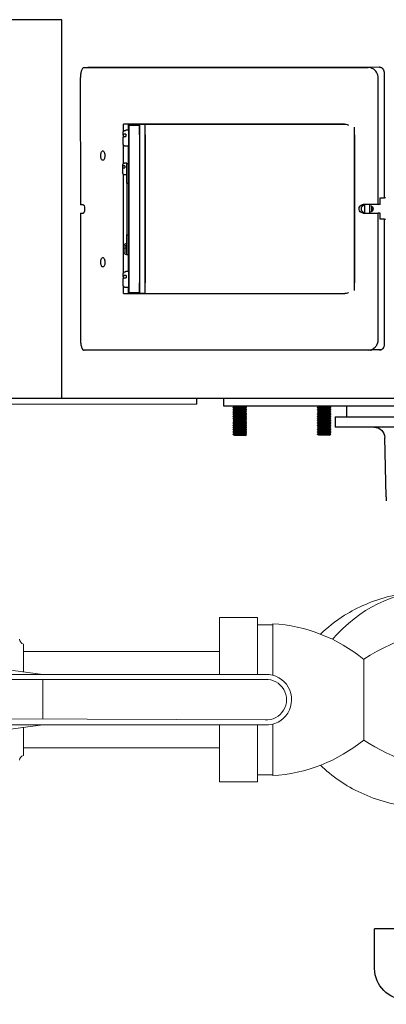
# Model space of a CAD drawing. Extents: x 0 to 796, y 0 to 496.
# Tile 96 of 242: x 64.54 to 73.13, y 405.03 to 428.1. Entities that reach past the tile are written whole.
import ezdxf

# ---------------------------------------------------------------- set-up
doc = ezdxf.new("R2010")
doc.units = 0
doc.header["$LTSCALE"] = 12
doc.header["$MEASUREMENT"] = 0
doc.header["$PDMODE"] = 1
doc.layers.get('0').update_dxf_attribs({"linetype": 'CONTINUOUS'})
doc.layers.get('Defpoints').update_dxf_attribs({"linetype": 'CONTINUOUS'})
doc.layers.add('D', color=2, linetype='CONTINUOUS')
doc.layers.add('X', color=1, linetype='CONTINUOUS')
doc.styles.get("Standard").update_dxf_attribs({"font": 'SIMPLEX.SHX', "width": 0.875})
doc.dimstyles.get("Standard").update_dxf_attribs({"dimscale": 28, "dimtxt": 0.125, "dimasz": 0.125, "dimexe": 0.04375, "dimexo": 0.0625, "dimgap": 0.04375, "dimtad": 0, "dimtih": 1, "dimtoh": 1, "dimdec": 4, "dimzin": 12, "dimdsep": 46, "dimlunit": 5, "dimtxsty": 'Standard', "dimcen": 0, "dimclrd": 256, "dimclre": 256, "dimclrt": 256, "dimadec": 1, "dimazin": 3, "dimtfac": 0.875, "dimtdec": 4, "dimtofl": 0, "dimtmove": 0, "dimatfit": 2, "dimfxl": 1, "dimtolj": 1, "dimtzin": 12, "dimlwd": 13, "dimlwe": 13, "dimarcsym": 0})

# ---------------------------------------------------------------- blocks, each defined once
blk = doc.blocks.new('*D112')
at = {"layer": 'D', "lineweight": 13, "transparency": 16777216}
for p, q in [((170.025, 416.596), (170.025, 343.478)), ((55.588, 410.799), (55.588, 343.478)), ((59.088, 344.703), (104.253, 344.703)), ((166.525, 344.703), (121.359, 344.703))]:
    blk.add_line(p, q, dxfattribs=at)
at = {"layer": 'D', "transparency": 16777216}
for points in [[(59.088, 345.287), (59.088, 344.12), (55.588, 344.703)], [(166.525, 345.287), (166.525, 344.12), (170.025, 344.703)]]:
    blk.add_solid(points, dxfattribs=at)
at = {"layer": 'Defpoints', "color": 0, "transparency": 16777216}
for p in [(170.025, 418.346), (55.588, 412.549), (170.025, 344.703)]:
    blk.add_point(p, dxfattribs=at)
at = {"layer": 'D', "transparency": 16777216, "insert": (112.806, 344.703), "char_height": 3.5, "attachment_point": 5}
blk.add_mtext('\\A1;114{\\H0.875x;\\S1/2;}{}{\\C2;%%p1}', dxfattribs=at)
blk = doc.blocks.new('GASTRAIN TOP')
at = {"layer": 'X', "lineweight": 0}
for p, q in [((-86.431, 370.782), (-86.431, 372.117)), ((-85.541, 372.117), (-86.431, 372.117)), ((-85.541, 370.782), (-85.541, 372.117)), ((-85.541, 371.946), (-85.185, 371.946)), ((-85.185, 370.763), (-85.185, 371.969)), ((-85.185, 371.946), (-85.185, 370.763)), ((-91.029, 370.84), (-91.029, 371.494)), ((-91.029, 371.316), (-91.025, 371.316)), ((-91.025, 371.316), (-91.025, 370.84)), ((-86.435, 371.316), (-91.025, 371.316)), ((-86.435, 371.316), (-86.435, 370.782)), ((-86.431, 371.316), (-86.435, 371.316)), ((-90.576, 370.782), (-93.748, 371.189)), ((-83.049, 370.189), (-83.049, 371.138)), ((-93.215, 370.782), (-85.346, 370.782)), ((-93.089, 370.663), (-85.357, 370.663)), ((-90.576, 369.733), (-90.576, 370.663)), ((-83.049, 369.24), (-83.049, 370.189)), ((-85.363, 369.715), (-93.09, 369.742)), ((-93.749, 369.191), (-90.576, 369.597)), ((-85.367, 369.597), (-93.22, 369.597)), ((-91.029, 368.884), (-91.029, 369.539)), ((-91.025, 369.539), (-91.025, 369.062)), ((-86.435, 369.597), (-86.435, 369.062)), ((-86.431, 368.261), (-86.431, 369.597)), ((-85.541, 368.261), (-85.541, 369.597)), ((-85.185, 369.615), (-85.185, 368.432)), ((-85.185, 368.409), (-85.185, 369.615)), ((-91.029, 369.062), (-91.025, 369.062)), ((-86.435, 369.062), (-91.025, 369.062)), ((-86.431, 369.062), (-86.435, 369.062)), ((-85.541, 368.432), (-85.185, 368.432)), ((-85.541, 368.261), (-86.431, 368.261))]:
    blk.add_line(p, q, dxfattribs=at)
for centre, radius, start, end in [((-85.405, 368.257), 3.718, 50.6977, 86.612), ((-80.182, 366.643), 5.332, 91.4907, 122.5349), ((-91, 371.609), 0.119, 180, 255.6408), ((-85.334, 370.189), 0.593, 266.8113, 91.1784), ((-85.334, 370.189), 0.475, 266.5087, 92.8078), ((-85.405, 372.121), 3.718, 273.388, 309.3023), ((-85.405, 372.121), 3.718, 273.388, 309.3023), ((-80.182, 373.735), 5.332, 237.4651, 263.3961), ((-91, 368.769), 0.119, 104.3592, 180)]:
    blk.add_arc(centre, radius, start, end, dxfattribs=at)
at = {"layer": 'X', "lineweight": 0, "extrusion": (-1.71954e-16, 1.37734e-17, -1)}
blk.add_ellipse((-81.525, 367.59), major_axis=(0, 5.132), ratio=0.707107, start_param=-0.672601, end_param=0, dxfattribs=at)
at = {"layer": 'X', "lineweight": 0}
for points, knots in [([(-79.883, 372.349), (-80.244, 372.524), (-80.68, 372.657), (-81.57, 372.746), (-82.016, 372.714), (-82.834, 372.516), (-83.201, 372.352), (-83.725, 372.026), (-83.912, 371.873), (-84.064, 371.725)], [2.8116444, 2.8116444, 2.8116444, 2.8116444, 3.0705538, 3.0705538, 3.310681, 3.310681, 3.5563599, 3.5563599, 3.7447274, 3.7447274, 3.7447274, 3.7447274]), ([(-84.064, 368.653), (-83.938, 368.53), (-83.787, 368.404), (-83.316, 368.085), (-82.943, 367.901), (-82.105, 367.676), (-81.647, 367.632), (-80.775, 367.705), (-80.364, 367.816), (-79.97, 367.988), (-79.926, 368.008), (-79.883, 368.029)], [5.6800506, 5.6800506, 5.6800506, 5.6800506, 5.8364054, 5.8364054, 6.0953148, 6.0953148, 6.3425575, 6.3425575, 6.5823226, 6.5823226, 6.6131335, 6.6131335, 6.6131335, 6.6131335])]:
    blk.add_open_spline(points, degree=3, knots=knots, dxfattribs=at)

msp = doc.modelspace()

# ---------------------------------------------------------------- linework, layer by layer
at = {"layer": 'X', "extrusion": (-2.44929e-16, -1, -2.22045e-16)}
for p, q in [((65.52704, 428.1038), (63.38013, 428.10237)), ((65.51276, 428.10379), (65.51865, 419.22379)), ((66.04153, 426.9804), (72.70801, 426.98482)), ((72.97094, 426.9887), (66.14412, 426.98417)), ((72.75712, 426.98486), (72.70801, 426.98482)), ((72.97094, 426.9887), (72.99726, 426.98872)), ((65.95733, 426.73034), (65.9593, 423.76785)), ((72.9439, 423.77248), (72.94193, 426.73498)), ((73.08943, 423.92628), (73.08748, 426.86378)), ((72.15508, 425.65646), (66.96869, 425.65302)), ((66.96881, 425.48062), (66.96869, 425.65302)), ((67.08453, 425.51109), (67.08444, 425.65309)), ((67.09415, 425.6326), (67.34415, 425.63276)), ((67.09415, 425.6326), (67.09442, 425.2266)), ((67.34431, 425.40226), (67.34415, 425.63276)), ((67.47957, 425.64835), (67.34553, 425.64827)), ((67.47957, 425.64835), (72.19507, 425.65148)), ((71.57263, 425.65107), (71.57262, 425.65607)), ((71.58261, 425.65108), (71.58261, 425.65608)), ((71.60904, 425.6511), (71.60904, 425.6561)), ((71.63106, 425.65111), (71.63105, 425.65611)), ((71.66456, 425.65113), (71.66456, 425.65613)), ((71.71121, 425.65116), (71.71121, 425.65616)), ((71.74974, 425.65119), (71.74973, 425.65619)), ((71.78144, 425.65121), (71.78144, 425.65621)), ((71.87763, 425.65127), (71.87763, 425.65627)), ((71.93692, 425.65131), (71.93691, 425.65631)), ((71.96636, 425.65133), (71.96635, 425.65633)), ((72.06501, 425.6564), (72.06502, 425.6514)), ((66.96007, 425.39877), (66.9608, 425.34737)), ((67.02063, 425.36711), (67.02763, 425.36712)), ((67.02773, 425.42257), (67.02073, 425.42256)), ((67.09356, 425.5111), (67.02156, 425.51105)), ((67.0943, 425.4196), (67.09362, 425.4196)), ((67.3443, 425.41976), (67.3443, 425.41976)), ((67.34431, 425.40226), (67.34661, 421.93527)), ((67.48116, 421.8551), (67.47875, 425.4826)), ((67.47881, 425.40235), (67.48111, 421.93535)), ((72.38708, 421.85836), (72.38467, 425.48586)), ((72.38492, 425.40561), (72.38722, 421.93861)), ((66.9693, 424.73201), (66.96901, 425.16841)), ((67.09381, 425.1381), (67.02181, 425.13805)), ((67.08505, 424.73059), (67.08478, 425.13809)), ((67.09442, 425.2296), (67.09375, 425.2296)), ((67.09442, 425.2266), (67.09649, 422.1106)), ((67.34442, 425.22676), (67.34649, 422.11077)), ((66.94998, 424.6945), (66.95, 424.66041)), ((66.95, 424.66041), (66.95003, 424.61605)), ((66.95003, 424.61605), (66.9501, 424.5165)), ((67.04695, 424.74057), (66.99595, 424.74053)), ((66.99999, 424.67845), (66.99599, 424.67844)), ((66.99602, 424.63408), (67.00002, 424.63408)), ((66.99999, 424.67845), (67.00002, 424.63408)), ((67.04695, 424.74057), (67.04695, 424.72918)), ((67.04695, 424.73057), (67.09475, 424.7306)), ((67.04726, 424.2708), (67.04695, 424.72918)), ((67.09475, 424.7306), (67.08875, 424.73059)), ((67.08906, 424.27082), (67.08875, 424.73059)), ((66.971, 422.16862), (66.96947, 424.47902)), ((67.04713, 424.47057), (66.99613, 424.47053)), ((67.04726, 424.2708), (67.09506, 424.27083)), ((67.04726, 424.2708), (67.04806, 423.06534)), ((67.09506, 424.27083), (67.08906, 424.27082)), ((67.08906, 424.27082), (67.08986, 423.06537)), ((72.98955, 423.92621), (73.08943, 423.92628)), ((72.9921, 423.77251), (72.99199, 423.92622)), ((73.11602, 423.9263), (73.08943, 423.92628)), ((66.02433, 423.76789), (65.9593, 423.76785)), ((72.9439, 423.77248), (72.58723, 423.77224)), ((72.62664, 423.57416), (72.62651, 423.77049)), ((72.74156, 423.77235), (72.74169, 423.57235)), ((72.78989, 423.60533), (72.78981, 423.7319)), ((72.9921, 423.77251), (72.9439, 423.77248)), ((65.95943, 423.56785), (66.02446, 423.56789)), ((65.95943, 423.56785), (65.9614, 420.60535)), ((72.58737, 423.57224), (72.94403, 423.57248)), ((72.99223, 423.57251), (72.94403, 423.57248)), ((72.94599, 420.60998), (72.94403, 423.57248)), ((72.99233, 423.42622), (72.99223, 423.57251)), ((73.08976, 423.42628), (72.98988, 423.42621)), ((73.08976, 423.42628), (73.11635, 423.4263)), ((73.09171, 420.48878), (73.08976, 423.42628)), ((67.04806, 423.06534), (67.09586, 423.06537)), ((67.04836, 422.60695), (67.04806, 423.06534)), ((67.09586, 423.06537), (67.08986, 423.06537)), ((67.09016, 422.60698), (67.08986, 423.06537)), ((66.99902, 422.81953), (66.99904, 422.78544)), ((66.99904, 422.78544), (66.99907, 422.74108)), ((67.04819, 422.86557), (67.04499, 422.86557)), ((67.04823, 422.80348), (67.04503, 422.80348)), ((67.04506, 422.75911), (67.04826, 422.75911)), ((66.99907, 422.74108), (66.99914, 422.64153)), ((67.09617, 422.5956), (67.04517, 422.59557)), ((67.08673, 422.19909), (67.08647, 422.59559)), ((66.96226, 422.08677), (66.963, 422.03537)), ((67.02992, 422.11057), (67.02292, 422.11056)), ((67.09576, 422.1991), (67.02376, 422.19905)), ((67.09649, 422.1076), (67.09582, 422.1076)), ((67.09649, 422.1106), (67.09676, 421.7046)), ((66.97133, 421.68402), (66.97121, 421.85642)), ((67.02283, 422.05511), (67.02983, 422.05512)), ((67.09662, 421.9176), (67.09594, 421.9176)), ((67.34676, 421.70477), (67.34661, 421.93527)), ((67.34662, 421.91777), (67.34662, 421.91777)), ((66.97133, 421.68402), (72.15772, 421.68746)), ((67.096, 421.8261), (67.02401, 421.82605)), ((67.08707, 421.68409), (67.08698, 421.82609)), ((67.34676, 421.70477), (67.09676, 421.7046)), ((67.4822, 421.68936), (67.34815, 421.68927)), ((67.4822, 421.68936), (72.20215, 421.69249)), ((71.57526, 421.68707), (71.57525, 421.69207)), ((71.58524, 421.68708), (71.58524, 421.69208)), ((71.61167, 421.6871), (71.61167, 421.6921)), ((71.63369, 421.68711), (71.63369, 421.69211)), ((71.66719, 421.68713), (71.66719, 421.69213)), ((71.71384, 421.68716), (71.71384, 421.69216)), ((71.75237, 421.68719), (71.75237, 421.69219)), ((71.78407, 421.68721), (71.78407, 421.69221)), ((71.88026, 421.68727), (71.88026, 421.69227)), ((71.93955, 421.68731), (71.93955, 421.69231)), ((71.96899, 421.68733), (71.96899, 421.69233)), ((72.06764, 421.6924), (72.06765, 421.6874)), ((72.71241, 420.35983), (66.04593, 420.3554)), ((72.76325, 420.35986), (72.71241, 420.35983)), ((72.97533, 420.3637), (72.79393, 420.36358)), ((73.00166, 420.36372), (72.97533, 420.3637)), ((65.53294, 419.2238), (63.38602, 419.22237)), ((68.69161, 419.09139), (63.38611, 419.08787)), ((77.26325, 419.23158), (65.53294, 419.2238)), ((68.69161, 419.09139), (68.69152, 419.22589)), ((69.32087, 419.04701), (69.32075, 419.22631)), ((83.57087, 419.05647), (69.32087, 419.04701)), ((69.57267, 419.04362), (69.53964, 419.02045)), ((69.85214, 419.02066), (69.53964, 419.02045)), ((69.53964, 419.01427), (69.53964, 419.02045)), ((69.80638, 419.01444), (69.53964, 419.01427)), ((69.57271, 418.99115), (69.53964, 419.01427)), ((69.57271, 418.99115), (69.53967, 418.96798)), ((69.85217, 418.96819), (69.53967, 418.96798)), ((69.53968, 418.96179), (69.53967, 418.96798)), ((69.80641, 418.96197), (69.53968, 418.96179)), ((69.57274, 418.93867), (69.53968, 418.96179)), ((69.57274, 418.93867), (69.53971, 418.91551)), ((69.85221, 418.91572), (69.53971, 418.91551)), ((69.53971, 418.90932), (69.53971, 418.91551)), ((69.80645, 418.9095), (69.53971, 418.90932)), ((69.57278, 418.8862), (69.53971, 418.90932)), ((69.57278, 418.8862), (69.53974, 418.86304)), ((69.85224, 418.86324), (69.53974, 418.86304)), ((69.53975, 418.85685), (69.53974, 418.86304)), ((69.80648, 418.85703), (69.53975, 418.85685)), ((69.57281, 418.83373), (69.53975, 418.85685)), ((69.57281, 418.83373), (69.53978, 418.81057)), ((69.57267, 419.04362), (69.56758, 419.04718)), ((69.78299, 419.04376), (69.57267, 419.04362)), ((69.78302, 418.99129), (69.57271, 418.99115)), ((69.78306, 418.93881), (69.57274, 418.93867)), ((69.78309, 418.88634), (69.57278, 418.8862)), ((69.78313, 418.83387), (69.57281, 418.83373)), ((69.81907, 419.04378), (69.78299, 419.04376)), ((69.81911, 418.99131), (69.78302, 418.99129)), ((69.81914, 418.93884), (69.78306, 418.93881)), ((69.81918, 418.88636), (69.78309, 418.88634)), ((69.81921, 418.83389), (69.78313, 418.83387)), ((69.85214, 419.01447), (69.80638, 419.01444)), ((69.85218, 418.962), (69.80641, 418.96197)), ((69.85221, 418.90953), (69.80645, 418.9095)), ((69.85225, 418.85706), (69.80648, 418.85703)), ((69.81907, 419.04378), (69.82416, 419.04735)), ((69.81907, 419.04378), (69.85214, 419.02066)), ((69.81911, 418.99131), (69.85214, 419.01447)), ((69.81911, 418.99131), (69.85217, 418.96819)), ((69.81914, 418.93884), (69.85218, 418.962)), ((69.81914, 418.93884), (69.85221, 418.91572)), ((69.81918, 418.88636), (69.85221, 418.90953)), ((69.81918, 418.88636), (69.85224, 418.86324)), ((69.81921, 418.83389), (69.85225, 418.85706)), ((69.81921, 418.83389), (69.85228, 418.81077)), ((69.85214, 419.01447), (69.85214, 419.02066)), ((69.85218, 418.962), (69.85217, 418.96819)), ((69.85221, 418.90953), (69.85221, 418.91572)), ((69.85225, 418.85706), (69.85224, 418.86324)), ((71.5497, 419.04493), (71.51667, 419.02177)), ((71.82917, 419.02197), (71.51667, 419.02177)), ((71.51667, 419.01558), (71.51667, 419.02177)), ((71.82917, 419.01579), (71.51667, 419.01558)), ((71.54974, 418.99246), (71.51667, 419.01558)), ((71.54974, 418.99246), (71.5167, 418.96929)), ((71.8292, 418.9695), (71.5167, 418.96929)), ((71.5167, 418.96311), (71.5167, 418.96929)), ((71.8292, 418.96331), (71.5167, 418.96311)), ((71.54977, 418.93999), (71.5167, 418.96311)), ((71.54977, 418.93999), (71.51674, 418.91682)), ((71.82924, 418.91703), (71.51674, 418.91682)), ((71.51674, 418.91063), (71.51674, 418.91682)), ((71.82924, 418.91084), (71.51674, 418.91063)), ((71.54981, 418.88751), (71.51674, 418.91063)), ((71.54981, 418.88751), (71.51677, 418.86435)), ((71.82927, 418.86456), (71.51677, 418.86435)), ((71.51677, 418.85816), (71.51677, 418.86435)), ((71.82927, 418.85837), (71.51677, 418.85816)), ((71.54984, 418.83504), (71.51677, 418.85816)), ((71.54984, 418.83504), (71.51681, 418.81188)), ((71.5497, 419.04493), (71.54461, 419.04849)), ((71.7961, 419.04509), (71.5497, 419.04493)), ((71.79614, 418.99262), (71.54974, 418.99246)), ((71.79617, 418.94015), (71.54977, 418.93999)), ((71.79621, 418.88768), (71.54981, 418.88751)), ((71.79624, 418.8352), (71.54984, 418.83504)), ((71.7961, 419.04509), (71.80118, 419.04866)), ((71.7961, 419.04509), (71.82917, 419.02197)), ((71.79614, 418.99262), (71.82917, 419.01579)), ((71.79614, 418.99262), (71.8292, 418.9695)), ((71.79617, 418.94015), (71.8292, 418.96331)), ((71.79617, 418.94015), (71.82924, 418.91703)), ((71.79621, 418.88768), (71.82924, 418.91084)), ((71.79621, 418.88768), (71.82927, 418.86456)), ((71.79624, 418.8352), (71.82927, 418.85837)), ((71.79624, 418.8352), (71.82931, 418.81208)), ((71.82917, 419.01579), (71.82917, 419.02197)), ((71.8292, 418.96331), (71.8292, 418.9695)), ((71.82924, 418.91084), (71.82924, 418.91703)), ((71.82927, 418.85837), (71.82927, 418.86456)), ((72.19662, 419.04892), (72.19678, 418.79892)), ((69.85228, 418.81077), (69.53978, 418.81057)), ((69.53978, 418.80438), (69.53978, 418.81057)), ((69.80652, 418.80455), (69.53978, 418.80438)), ((69.57285, 418.78126), (69.53978, 418.80438)), ((69.57285, 418.78126), (69.53981, 418.75809)), ((69.85231, 418.7583), (69.53981, 418.75809)), ((69.53982, 418.7519), (69.53981, 418.75809)), ((69.80655, 418.75208), (69.53982, 418.7519)), ((69.57288, 418.72878), (69.53982, 418.7519)), ((69.57288, 418.72878), (69.53985, 418.70562)), ((69.85235, 418.70583), (69.53985, 418.70562)), ((69.53985, 418.69943), (69.53985, 418.70562)), ((69.80659, 418.69961), (69.53985, 418.69943)), ((69.57292, 418.67631), (69.53985, 418.69943)), ((69.57292, 418.67631), (69.53988, 418.65315)), ((69.85238, 418.65336), (69.53988, 418.65315)), ((69.53989, 418.64696), (69.53988, 418.65315)), ((69.80662, 418.64714), (69.53989, 418.64696)), ((69.57295, 418.62384), (69.53989, 418.64696)), ((69.57295, 418.62384), (69.53992, 418.60068)), ((69.85242, 418.60088), (69.53992, 418.60068)), ((69.53992, 418.59449), (69.53992, 418.60068)), ((69.78316, 418.7814), (69.57285, 418.78126)), ((69.7832, 418.72892), (69.57288, 418.72878)), ((69.78323, 418.67645), (69.57292, 418.67631)), ((69.78327, 418.62398), (69.57295, 418.62384)), ((69.81925, 418.78142), (69.78316, 418.7814)), ((69.81928, 418.72895), (69.7832, 418.72892)), ((69.81932, 418.67648), (69.78323, 418.67645)), ((69.81935, 418.624), (69.78327, 418.62398)), ((69.85228, 418.80458), (69.80652, 418.80455)), ((69.85232, 418.75211), (69.80655, 418.75208)), ((69.85235, 418.69964), (69.80659, 418.69961)), ((69.85239, 418.64717), (69.80662, 418.64714)), ((69.81925, 418.78142), (69.85228, 418.80458)), ((69.81925, 418.78142), (69.85231, 418.7583)), ((69.81928, 418.72895), (69.85232, 418.75211)), ((69.81928, 418.72895), (69.85235, 418.70583)), ((69.81932, 418.67648), (69.85235, 418.69964)), ((69.81932, 418.67648), (69.85238, 418.65336)), ((69.81935, 418.624), (69.85239, 418.64717)), ((69.81935, 418.624), (69.85242, 418.60088)), ((69.85228, 418.80458), (69.85228, 418.81077)), ((69.85232, 418.75211), (69.85231, 418.7583)), ((69.85235, 418.69964), (69.85235, 418.70583)), ((69.85239, 418.64717), (69.85238, 418.65336)), ((69.85242, 418.5947), (69.85242, 418.60088)), ((71.82931, 418.81208), (71.51681, 418.81188)), ((71.51681, 418.80569), (71.51681, 418.81188)), ((71.82931, 418.8059), (71.51681, 418.80569)), ((71.54987, 418.78257), (71.51681, 418.80569)), ((71.54987, 418.78257), (71.51684, 418.75941)), ((71.82934, 418.75961), (71.51684, 418.75941)), ((71.51684, 418.75322), (71.51684, 418.75941)), ((71.82934, 418.75342), (71.51684, 418.75322)), ((71.54991, 418.7301), (71.51684, 418.75322)), ((71.54991, 418.7301), (71.51688, 418.70693)), ((71.82937, 418.70714), (71.51688, 418.70693)), ((71.51688, 418.70074), (71.51688, 418.70693)), ((71.82938, 418.70095), (71.51688, 418.70074)), ((71.54994, 418.67762), (71.51688, 418.70074)), ((71.54994, 418.67762), (71.51691, 418.65446)), ((71.82941, 418.65467), (71.51691, 418.65446)), ((71.51691, 418.64827), (71.51691, 418.65446)), ((71.82941, 418.64848), (71.51691, 418.64827)), ((71.54998, 418.62515), (71.51691, 418.64827)), ((71.54998, 418.62515), (71.51694, 418.60199)), ((71.82944, 418.6022), (71.51694, 418.60199)), ((71.51695, 418.5958), (71.51694, 418.60199)), ((71.79627, 418.78273), (71.54987, 418.78257)), ((71.79631, 418.73026), (71.54991, 418.7301)), ((71.79634, 418.67779), (71.54994, 418.67762)), ((71.79638, 418.62532), (71.54998, 418.62515)), ((71.79627, 418.78273), (71.82931, 418.8059)), ((71.79627, 418.78273), (71.82934, 418.75961)), ((71.79631, 418.73026), (71.82934, 418.75342)), ((71.79631, 418.73026), (71.82937, 418.70714)), ((71.79634, 418.67779), (71.82938, 418.70095)), ((71.79634, 418.67779), (71.82941, 418.65467)), ((71.79638, 418.62532), (71.82941, 418.64848)), ((71.79638, 418.62532), (71.82944, 418.6022)), ((71.82931, 418.8059), (71.82931, 418.81208)), ((71.82934, 418.75342), (71.82934, 418.75961)), ((71.82938, 418.70095), (71.82937, 418.70714)), ((71.82941, 418.64848), (71.82941, 418.65467)), ((71.82945, 418.59601), (71.82944, 418.6022)), ((71.93674, 418.79875), (71.93049, 418.55374)), ((71.93674, 418.79875), (76.30009, 418.80164)), ((69.80666, 418.59466), (69.53992, 418.59449)), ((69.57299, 418.57137), (69.53992, 418.59449)), ((69.57299, 418.57137), (69.53995, 418.5482)), ((69.85245, 418.54841), (69.53995, 418.5482)), ((69.53995, 418.54202), (69.53995, 418.5482)), ((69.80669, 418.54219), (69.53995, 418.54202)), ((69.57302, 418.5189), (69.53995, 418.54202)), ((69.57302, 418.5189), (69.53999, 418.49573)), ((69.85249, 418.49594), (69.53999, 418.49573)), ((69.53999, 418.48954), (69.53999, 418.49573)), ((69.80673, 418.48972), (69.53999, 418.48954)), ((69.57306, 418.46642), (69.53999, 418.48954)), ((69.57306, 418.46642), (69.54002, 418.44326)), ((69.85252, 418.44347), (69.54002, 418.44326)), ((69.54002, 418.43707), (69.54002, 418.44326)), ((69.80676, 418.43725), (69.54002, 418.43707)), ((69.57309, 418.41395), (69.54002, 418.43707)), ((69.57309, 418.41395), (69.54006, 418.39079)), ((69.85256, 418.39099), (69.54006, 418.39079)), ((69.54006, 418.3846), (69.54006, 418.39079)), ((69.80679, 418.38478), (69.54006, 418.3846)), ((69.57312, 418.36148), (69.54006, 418.3846)), ((69.7833, 418.57151), (69.57299, 418.57137)), ((69.78334, 418.51904), (69.57302, 418.5189)), ((69.78337, 418.46656), (69.57306, 418.46642)), ((69.78341, 418.41409), (69.57309, 418.41395)), ((69.81939, 418.57153), (69.7833, 418.57151)), ((69.81942, 418.51906), (69.78334, 418.51904)), ((69.81945, 418.46659), (69.78337, 418.46656)), ((69.81949, 418.41411), (69.78341, 418.41409)), ((69.85242, 418.5947), (69.80666, 418.59466)), ((69.85245, 418.54222), (69.80669, 418.54219)), ((69.85249, 418.48975), (69.80673, 418.48972)), ((69.85252, 418.43728), (69.80676, 418.43725)), ((69.85256, 418.38481), (69.80679, 418.38478)), ((69.81939, 418.57153), (69.85242, 418.5947)), ((69.81939, 418.57153), (69.85245, 418.54841)), ((69.81942, 418.51906), (69.85245, 418.54222)), ((69.81942, 418.51906), (69.85249, 418.49594)), ((69.81945, 418.46659), (69.85249, 418.48975)), ((69.81945, 418.46659), (69.85252, 418.44347)), ((69.81949, 418.41411), (69.85252, 418.43728)), ((69.81949, 418.41411), (69.85256, 418.39099)), ((69.81952, 418.36164), (69.85256, 418.38481)), ((69.85245, 418.54222), (69.85245, 418.54841)), ((69.85249, 418.48975), (69.85249, 418.49594)), ((69.85252, 418.43728), (69.85252, 418.44347)), ((69.85256, 418.38481), (69.85256, 418.39099)), ((71.82945, 418.59601), (71.51695, 418.5958)), ((71.55001, 418.57268), (71.51695, 418.5958)), ((71.55001, 418.57268), (71.51698, 418.54952)), ((71.82948, 418.54972), (71.51698, 418.54952)), ((71.51698, 418.54333), (71.51698, 418.54952)), ((71.82948, 418.54354), (71.51698, 418.54333)), ((71.55005, 418.52021), (71.51698, 418.54333)), ((71.55005, 418.52021), (71.51701, 418.49704)), ((71.82951, 418.49725), (71.51701, 418.49704)), ((71.51702, 418.49086), (71.51701, 418.49704)), ((71.82952, 418.49106), (71.51702, 418.49086)), ((71.55008, 418.46774), (71.51702, 418.49086)), ((71.55008, 418.46774), (71.51705, 418.44457)), ((71.82955, 418.44478), (71.51705, 418.44457)), ((71.51705, 418.43838), (71.51705, 418.44457)), ((71.82955, 418.43859), (71.51705, 418.43838)), ((71.55012, 418.41526), (71.51705, 418.43838)), ((71.55012, 418.41526), (71.51708, 418.3921)), ((71.82958, 418.39231), (71.51708, 418.3921)), ((71.51709, 418.38591), (71.51708, 418.3921)), ((71.82959, 418.38612), (71.51709, 418.38591)), ((71.55015, 418.36279), (71.51709, 418.38591)), ((71.79641, 418.57284), (71.55001, 418.57268)), ((71.79645, 418.52037), (71.55005, 418.52021)), ((71.79648, 418.4679), (71.55008, 418.46774)), ((71.79652, 418.41543), (71.55012, 418.41526)), ((71.79641, 418.57284), (71.82945, 418.59601)), ((71.79641, 418.57284), (71.82948, 418.54972)), ((71.79645, 418.52037), (71.82948, 418.54354)), ((71.79645, 418.52037), (71.82951, 418.49725)), ((71.79648, 418.4679), (71.82952, 418.49106)), ((71.79648, 418.4679), (71.82955, 418.44478)), ((71.79652, 418.41543), (71.82955, 418.43859)), ((71.79652, 418.41543), (71.82958, 418.39231)), ((71.79655, 418.36295), (71.82959, 418.38612)), ((71.82948, 418.54354), (71.82948, 418.54972)), ((71.82952, 418.49106), (71.82951, 418.49725)), ((71.82955, 418.43859), (71.82955, 418.44478)), ((71.82959, 418.38612), (71.82958, 418.39231)), ((76.07674, 418.5565), (71.93049, 418.55374)), ((69.78344, 418.36162), (69.57312, 418.36148)), ((69.81952, 418.36164), (69.78344, 418.36162)), ((71.79655, 418.36295), (71.55015, 418.36279)), ((73.13335, 416.92454), (73.09612, 418.31106)), ((73.13335, 416.92454), (73.13341, 416.83054)), ((76.03214, 406.79646), (72.8581, 406.79436)), ((72.85872, 405.86436), (72.8581, 406.79436))]:
    msp.add_line(p, q, dxfattribs=at)
at = {"layer": 'X', "extrusion": (5.43852e-32, 2.22045e-16, -1)}
for centre, radius, start, end in [((-66.99598, 424.69453), 0.046, 359.961974, 89.961974), ((-66.99609, 424.51653), 0.046, 269.961974, 359.961974), ((-67.04502, 422.81957), 0.046, 359.961974, 89.961974), ((-67.04514, 422.64157), 0.046, 269.961974, 359.961974), ((-72.84621, 418.30435), 0.25, 89.961974, 178.461974), ((-73.58462, 405.86484), 0.7259, 269.961974, 359.961974)]:
    msp.add_arc(centre, radius, start, end, dxfattribs=at)
at = {"layer": 'X', "extrusion": (5.43834e-32, 2.22045e-16, -1)}
msp.add_ellipse((67.09368, 425.3246), major_axis=(0.00012, -0.1865), ratio=0.00562034, start_param=-0.70178586, end_param=3.84337851, dxfattribs=at)
at = {"layer": 'X'}
for centre, major_axis, start_param, end_param in [((67.34569, 425.40227), (-0.00016, 0.246), 0, 1.57079633), ((67.02868, 425.32456), (0.00012, -0.1865), -2.12415256, -1.80103292), ((67.03088, 422.01256), (0.00012, -0.1865), -2.12415256, -1.80103292), ((67.34799, 421.93527), (0.00016, -0.246), -1.57079633, 0)]:
    msp.add_ellipse(centre, major_axis=major_axis, ratio=0.00562034, start_param=start_param, end_param=end_param, dxfattribs=at)
at = {"layer": 'X', "extrusion": (5.43594e-32, 2.22045e-16, -1)}
msp.add_ellipse((67.47968, 425.4826), major_axis=(-0.00011, 0.16575), ratio=0.00562034, start_param=-1.57079633, end_param=0, dxfattribs=at)
at = {"layer": 'X', "extrusion": (5.40946e-32, 2.22045e-16, -1)}
msp.add_ellipse((72.3856, 425.48586), major_axis=(-0.00011, 0.16575), ratio=0.00562034, start_param=-1.57079633, end_param=-0.92311812, dxfattribs=at)
at = {"layer": 'X', "extrusion": (5.45279e-32, 2.22045e-16, -1)}
msp.add_ellipse((67.09368, 425.3246), major_axis=(0.00006, -0.095), ratio=0.00562034, start_param=0, end_param=3.14159265, dxfattribs=at)
at = {"layer": 'X', "extrusion": (5.44316e-32, 2.22045e-16, -1)}
for major_axis, start_param, end_param in [((0.00012, -0.1865), -0.70178586, 3.84337851), ((0.00006, -0.095), 0, 3.14159265)]:
    msp.add_ellipse((67.09588, 422.0126), major_axis=major_axis, ratio=0.00562034, start_param=start_param, end_param=end_param, dxfattribs=at)
at = {"layer": 'X', "extrusion": (5.42872e-32, 2.22045e-16, -1)}
msp.add_ellipse((67.48209, 421.85511), major_axis=(0.00011, -0.16575), ratio=0.00562034, start_param=0, end_param=1.57079633, dxfattribs=at)
at = {"layer": 'X', "extrusion": (5.45038e-32, 2.22045e-16, -1)}
msp.add_ellipse((72.38801, 421.85836), major_axis=(-0.00011, 0.16575), ratio=0.00562034, start_param=-2.21847453, end_param=-1.57079633, dxfattribs=at)
at = {"layer": 'X'}
for points, knots in [([(66.04153, 426.9804), (66.03481, 426.97899), (66.02776, 426.97661), (66.01434, 426.96832), (66.0099, 426.96336), (65.9942, 426.94207), (65.98537, 426.92062), (65.97177, 426.87583), (65.9665, 426.85047), (65.95921, 426.79265), (65.95752, 426.76181), (65.95733, 426.73034)], [-0.854141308, -0.854141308, -0.854141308, -0.854141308, -0.781099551, -0.781099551, -0.703427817, -0.703427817, -0.472535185, -0.472535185, -0.239807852, -0.239807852, 0, 0, 0, 0]), ([(66.14412, 426.98417), (66.14174, 426.98417), (66.1394, 426.98357), (66.13711, 426.9824), (66.13673, 426.9822), (66.13635, 426.982), (66.13598, 426.98177), (66.13532, 426.98138), (66.13467, 426.98095), (66.13403, 426.98046)], [0, 0, 0, 0, 0.000532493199, 0.000532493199, 0.000532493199, 0.00061998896, 0.00061998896, 0.00061998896, 0.000771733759, 0.000771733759, 0.000771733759, 0.000771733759]), ([(72.94193, 426.73498), (72.94041, 426.75697), (72.93769, 426.78074), (72.93049, 426.81202), (72.92557, 426.83088), (72.89722, 426.88584), (72.87665, 426.91048), (72.83411, 426.94744), (72.81171, 426.96096), (72.76159, 426.97979), (72.73499, 426.98426), (72.70801, 426.98482)], [-1.25428872, -1.25428872, -1.25428872, -1.25428872, -0.85332966, -0.85332966, -0.6699583, -0.6699583, -0.43562288, -0.43562288, -0.22207214, -0.22207214, 0, 0, 0, 0]), ([(73.08748, 426.86378), (73.08748, 426.87087), (73.08691, 426.87785), (73.08582, 426.88474), (73.08563, 426.88587), (73.08544, 426.887), (73.08523, 426.88813), (73.08412, 426.89411), (73.08258, 426.90007), (73.08064, 426.90586), (73.07999, 426.9078), (73.0793, 426.90971), (73.07857, 426.91161), (73.07603, 426.91817), (73.07299, 426.92444), (73.06947, 426.93043), (73.06893, 426.93134), (73.06838, 426.93224), (73.06782, 426.93314), (73.06488, 426.93786), (73.0616, 426.94242), (73.05806, 426.94669), (73.05652, 426.94855), (73.05493, 426.95036), (73.05329, 426.95211), (73.04864, 426.9571), (73.04362, 426.96164), (73.03823, 426.96574), (73.03739, 426.96637), (73.03655, 426.967), (73.03569, 426.96761), (73.02993, 426.97174), (73.02383, 426.97532), (73.01754, 426.97827), (73.01688, 426.97858), (73.01621, 426.97888), (73.01555, 426.97917), (73.00855, 426.98229), (73.00123, 426.98469), (72.99372, 426.98629), (72.98725, 426.98768), (72.98072, 426.98847), (72.97413, 426.98866), (72.97307, 426.98869), (72.972, 426.9887), (72.97094, 426.9887)], [0, 0, 0, 0, 0.00053245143, 0.00053245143, 0.00053245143, 0.00061998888, 0.00061998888, 0.00061998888, 0.00108471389, 0.00108471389, 0.00108471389, 0.00123997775, 0.00123997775, 0.00123997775, 0.00177808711, 0.00177808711, 0.00177808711, 0.00185996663, 0.00185996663, 0.00185996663, 0.00229156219, 0.00229156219, 0.00229156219, 0.0024799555, 0.0024799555, 0.0024799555, 0.00301648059, 0.00301648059, 0.00301648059, 0.00309994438, 0.00309994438, 0.00309994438, 0.00366106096, 0.00366106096, 0.00366106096, 0.00371993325, 0.00371993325, 0.00371993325, 0.00433992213, 0.00433992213, 0.00433992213, 0.0048737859, 0.0048737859, 0.0048737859, 0.00495991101, 0.00495991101, 0.00495991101, 0.00495991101]), ([(72.15508, 425.65646), (72.17424, 425.65494), (72.19481, 425.65227), (72.22269, 425.64523), (72.23358, 425.64191), (72.24682, 425.63566)], [-0.957267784, -0.957267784, -0.957267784, -0.957267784, -0.769755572, -0.769755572, -0.679320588, -0.679320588, -0.679320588, -0.679320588]), ([(66.95997, 425.34345), (66.95998, 425.34639), (66.96171, 425.34983), (66.96743, 425.35523), (66.97243, 425.35815), (66.98304, 425.36227), (66.99051, 425.36421), (67.00435, 425.36643), (67.01315, 425.36711), (67.02063, 425.36711)], [0.704294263, 0.704294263, 0.704294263, 0.704294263, 0.762661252, 0.762661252, 0.820778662, 0.820778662, 0.878211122, 0.878211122, 0.935260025, 0.935260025, 0.935260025, 0.935260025]), ([(67.02181, 425.13805), (67.01521, 425.13805), (67.00853, 425.13914), (66.99615, 425.14331), (66.99027, 425.14641), (66.97992, 425.1542), (66.97531, 425.15899), (66.96794, 425.16963), (66.96507, 425.17563), (66.96243, 425.18456), (66.96181, 425.18748), (66.96126, 425.19113), (66.96114, 425.19215), (66.96097, 425.19379), (66.96091, 425.19445), (66.96083, 425.19563), (66.9608, 425.19612), (66.96073, 425.19747), (66.9607, 425.19817), (66.96061, 425.20104), (66.96056, 425.20341), (66.96045, 425.21058), (66.9604, 425.21577), (66.96027, 425.23037), (66.96021, 425.24084), (66.9601, 425.26368), (66.96006, 425.27621), (66.96, 425.30209), (66.95998, 425.31575), (66.95997, 425.33395), (66.95997, 425.33873), (66.95997, 425.34345)], [0, 0, 0, 0, 0.019786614, 0.019786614, 0.039214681, 0.039214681, 0.058654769, 0.058654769, 0.078074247, 0.078074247, 0.086854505, 0.086854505, 0.090536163, 0.090536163, 0.094036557, 0.094036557, 0.098071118, 0.098071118, 0.106405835, 0.106405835, 0.131409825, 0.131409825, 0.163206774, 0.163206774, 0.205987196, 0.205987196, 0.246567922, 0.246567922, 0.286855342, 0.286855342, 0.301196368, 0.301196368, 0.301196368, 0.301196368]), ([(67.02073, 425.42256), (67.01324, 425.42256), (67.00444, 425.42188), (66.99061, 425.41966), (66.98314, 425.41773), (66.97252, 425.41361), (66.96752, 425.41069), (66.96175, 425.40524), (66.96002, 425.40174), (66.96007, 425.39877)], [0, 0, 0, 0, 0.057048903, 0.057048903, 0.114481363, 0.114481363, 0.172598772, 0.172598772, 0.231870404, 0.231870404, 0.231870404, 0.231870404]), ([(66.96007, 425.39894), (66.9601, 425.41001), (66.96015, 425.41988), (66.96027, 425.43566), (66.96034, 425.44174), (66.96045, 425.44827), (66.96048, 425.44983), (66.9606, 425.45245), (66.96063, 425.45296), (66.9607, 425.45399), (66.96073, 425.45444), (66.96082, 425.45545), (66.96087, 425.456), (66.96103, 425.4575), (66.96117, 425.45852), (66.96151, 425.46068), (66.96173, 425.46184), (66.96241, 425.46496), (66.96294, 425.46695), (66.9648, 425.47265), (66.9664, 425.47633), (66.97127, 425.48504), (66.97503, 425.48991), (66.98404, 425.49855), (66.98949, 425.50232), (67.00117, 425.50789), (67.00755, 425.50976), (67.01649, 425.51089), (67.01903, 425.51105), (67.02156, 425.51105)], [0, 0, 0, 0, 0.041122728, 0.041122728, 0.081742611, 0.081742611, 0.103359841, 0.103359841, 0.107939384, 0.107939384, 0.110692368, 0.110692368, 0.113214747, 0.113214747, 0.116742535, 0.116742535, 0.12042104, 0.12042104, 0.126628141, 0.126628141, 0.138548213, 0.138548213, 0.156608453, 0.156608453, 0.176001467, 0.176001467, 0.195439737, 0.195439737, 0.203036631, 0.203036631, 0.203036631, 0.203036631]), ([(66.43576, 424.91766), (66.43575, 424.92777), (66.43625, 424.9377), (66.43845, 424.95686), (66.44008, 424.96572), (66.4458, 424.98763), (66.45037, 424.99827), (66.45921, 425.01415), (66.46452, 425.02034), (66.47706, 425.02806), (66.48351, 425.0283), (66.49482, 425.02557), (66.5006, 425.02158), (66.51262, 425.00656), (66.51739, 424.99574), (66.52391, 424.97844), (66.52679, 424.96762), (66.53069, 424.94339), (66.53156, 424.93068), (66.53156, 424.91773)], [-0.524163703, -0.524163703, -0.524163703, -0.524163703, -0.498866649, -0.498866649, -0.47426225, -0.47426225, -0.434445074, -0.434445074, -0.387575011, -0.387575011, -0.334271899, -0.334271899, -0.272004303, -0.272004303, -0.19613118, -0.19613118, -0.098713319, -0.098713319, -0.000001, -0.000001, -0.000001, -0.000001]), ([(66.53156, 424.91773), (66.53156, 424.90927), (66.53119, 424.9009), (66.5296, 424.88473), (66.52843, 424.87709), (66.52335, 424.85352), (66.5185, 424.84191), (66.5103, 424.82548), (66.50522, 424.81847), (66.49208, 424.80782), (66.48507, 424.80725), (66.47424, 424.80866), (66.46857, 424.81173), (66.45647, 424.82478), (66.45177, 424.83467), (66.44371, 424.85406), (66.44083, 424.86617), (66.4368, 424.88955), (66.43578, 424.90351), (66.43576, 424.91766)], [-0.363005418, -0.363005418, -0.363005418, -0.363005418, -0.354366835, -0.354366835, -0.346043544, -0.346043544, -0.327498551, -0.327498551, -0.304593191, -0.304593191, -0.274282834, -0.274282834, -0.237659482, -0.237659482, -0.191486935, -0.191486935, -0.107816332, -0.107816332, -0.000001, -0.000001, -0.000001, -0.000001]), ([(66.99599, 424.67844), (66.99035, 424.67844), (66.98372, 424.67793), (66.97327, 424.67625), (66.96762, 424.67479), (66.95956, 424.67168), (66.95576, 424.66947), (66.95134, 424.66533), (66.95, 424.66267), (66.95, 424.66041)], [0, 0, 0, 0, 0.042961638, 0.042961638, 0.086277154, 0.086277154, 0.130237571, 0.130237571, 0.175327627, 0.175327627, 0.175327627, 0.175327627]), ([(66.95003, 424.61605), (66.95003, 424.61831), (66.95137, 424.62097), (66.95579, 424.6251), (66.95959, 424.62731), (66.96765, 424.63043), (66.9733, 424.63189), (66.98375, 424.63356), (66.99038, 424.63408), (66.99602, 424.63408)], [0.534680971, 0.534680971, 0.534680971, 0.534680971, 0.579771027, 0.579771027, 0.623731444, 0.623731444, 0.66704696, 0.66704696, 0.710008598, 0.710008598, 0.710008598, 0.710008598]), ([(66.02433, 423.76789), (66.02972, 423.76607), (66.03446, 423.76273), (66.03854, 423.75786), (66.04058, 423.75543), (66.04245, 423.75262), (66.04416, 423.74943), (66.04501, 423.74784), (66.04582, 423.74615), (66.04659, 423.74436), (66.04697, 423.74347), (66.04735, 423.74255), (66.04771, 423.74161), (66.04789, 423.74114), (66.04807, 423.74067), (66.04825, 423.74018), (66.04833, 423.73994), (66.04842, 423.7397), (66.04851, 423.73946), (66.0486, 423.73921), (66.04866, 423.73903), (66.04877, 423.73872), (66.05561, 423.71896), (66.05907, 423.69536), (66.05909, 423.66789), (66.05911, 423.64729), (66.05718, 423.62887), (66.05333, 423.61262), (66.05269, 423.60991), (66.052, 423.60726), (66.05125, 423.60467), (66.05088, 423.60338), (66.05049, 423.6021), (66.05009, 423.60083), (66.04989, 423.6002), (66.04969, 423.59957), (66.04948, 423.59895), (66.04938, 423.59864), (66.04927, 423.59833), (66.04917, 423.59802), (66.04906, 423.5977), (66.04894, 423.59734), (66.04885, 423.59709), (66.04388, 423.58273), (66.0369, 423.57345), (66.02798, 423.56925), (66.02684, 423.56871), (66.02567, 423.56826), (66.02446, 423.56789)], [0, 0, 0, 0, 0.125, 0.125, 0.125, 0.1875, 0.1875, 0.1875, 0.21875, 0.21875, 0.21875, 0.234375, 0.234375, 0.234375, 0.2421875, 0.2421875, 0.2421875, 0.24609375, 0.24609375, 0.24609375, 0.25, 0.25, 0.25, 0.5, 0.5, 0.5, 0.6875, 0.6875, 0.6875, 0.71875, 0.71875, 0.71875, 0.734375, 0.734375, 0.734375, 0.7421875, 0.7421875, 0.7421875, 0.74609375, 0.74609375, 0.74609375, 0.75, 0.75, 0.75, 0.971624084, 0.971624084, 0.971624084, 1, 1, 1, 1]), ([(72.58737, 423.57224), (72.57281, 423.57406), (72.56008, 423.5774), (72.54919, 423.58225), (72.54374, 423.58468), (72.53875, 423.58749), (72.53422, 423.59068), (72.53195, 423.59227), (72.5298, 423.59396), (72.52776, 423.59575), (72.52674, 423.59664), (72.52575, 423.59755), (72.52479, 423.59849), (72.52431, 423.59896), (72.52383, 423.59944), (72.52337, 423.59992), (72.52313, 423.60016), (72.5229, 423.60041), (72.52267, 423.60065), (72.52244, 423.60089), (72.52227, 423.60108), (72.52199, 423.60139), (72.508, 423.61664), (72.49941, 423.63419), (72.49622, 423.65404), (72.49527, 423.65989), (72.4948, 423.66595), (72.49479, 423.6722), (72.49477, 423.6928), (72.49985, 423.71123), (72.51003, 423.72748), (72.51173, 423.73019), (72.51357, 423.73284), (72.51555, 423.73543), (72.51654, 423.73673), (72.51757, 423.73801), (72.51863, 423.73927), (72.51916, 423.7399), (72.5197, 423.74053), (72.52025, 423.74116), (72.52052, 423.74147), (72.5208, 423.74178), (72.52108, 423.74209), (72.52136, 423.7424), (72.52169, 423.74276), (72.52192, 423.74302), (72.53511, 423.75739), (72.5537, 423.76667), (72.57774, 423.77088), (72.58081, 423.77142), (72.58398, 423.77187), (72.58723, 423.77224)], [0, 0, 0, 0, 0.125, 0.125, 0.125, 0.1875, 0.1875, 0.1875, 0.21875, 0.21875, 0.21875, 0.234375, 0.234375, 0.234375, 0.2421875, 0.2421875, 0.2421875, 0.24609375, 0.24609375, 0.24609375, 0.25, 0.25, 0.25, 0.44306613, 0.44306613, 0.44306613, 0.5, 0.5, 0.5, 0.6875, 0.6875, 0.6875, 0.71875, 0.71875, 0.71875, 0.734375, 0.734375, 0.734375, 0.7421875, 0.7421875, 0.7421875, 0.74609375, 0.74609375, 0.74609375, 0.75, 0.75, 0.75, 0.97162408, 0.97162408, 0.97162408, 1, 1, 1, 1]), ([(72.62664, 423.57442), (72.61752, 423.57633), (72.60926, 423.57895), (72.59647, 423.58472), (72.59153, 423.58752), (72.58481, 423.59231), (72.58268, 423.594), (72.57966, 423.59667), (72.57868, 423.59759), (72.57725, 423.599), (72.57655, 423.59971), (72.57586, 423.60044), (72.57541, 423.60093), (72.57524, 423.60111), (72.55705, 423.62118), (72.5481, 423.64477), (72.54806, 423.68597), (72.55029, 423.69874), (72.55699, 423.71644), (72.55978, 423.7221), (72.56482, 423.73023), (72.56664, 423.73288), (72.56958, 423.73676), (72.57059, 423.73804), (72.57217, 423.73994), (72.57297, 423.74088), (72.57379, 423.74181), (72.57434, 423.74244), (72.57466, 423.7428), (72.58727, 423.75669), (72.60447, 423.76575), (72.62651, 423.77024)], [0.039045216, 0.039045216, 0.039045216, 0.039045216, 0.125, 0.125, 0.1875, 0.1875, 0.21875, 0.21875, 0.234375, 0.234375, 0.2421875, 0.24609375, 0.24609375, 0.25, 0.25, 0.5, 0.5, 0.625, 0.625, 0.6875, 0.6875, 0.71875, 0.71875, 0.734375, 0.734375, 0.7421875, 0.74609375, 0.74609375, 0.75, 0.75, 0.960415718, 0.960415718, 0.960415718, 0.960415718]), ([(72.7674, 423.74193), (72.76952, 423.74145), (72.77148, 423.74089), (72.77329, 423.74029), (72.77532, 423.73962), (72.77717, 423.73889), (72.77883, 423.73815), (72.78545, 423.73521), (72.79127, 423.73129), (72.79661, 423.72643), (72.79802, 423.72514), (72.7994, 423.72379), (72.80074, 423.72238), (72.80093, 423.72218), (72.80113, 423.72197), (72.80132, 423.72176), (72.80491, 423.71792), (72.80797, 423.71393), (72.81058, 423.70975), (72.81297, 423.70594), (72.81497, 423.70199), (72.81661, 423.69783), (72.81666, 423.6977), (72.8167, 423.69758), (72.81675, 423.69745), (72.81845, 423.69308), (72.81972, 423.68856), (72.82057, 423.68386), (72.82139, 423.67937), (72.8218, 423.67486), (72.82187, 423.67026), (72.82188, 423.66974), (72.82189, 423.66922), (72.82189, 423.66869)], [-0.246931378, -0.246931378, -0.246931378, -0.246931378, -0.234842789, -0.234842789, -0.234842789, -0.221242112, -0.221242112, -0.221242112, -0.167063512, -0.167063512, -0.167063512, -0.152747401, -0.152747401, -0.152747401, -0.15065412, -0.15065412, -0.15065412, -0.112160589, -0.112160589, -0.112160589, -0.077061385, -0.077061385, -0.077061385, -0.076002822, -0.076002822, -0.076002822, -0.039183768, -0.039183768, -0.039183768, -0.003982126, -0.003982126, -0.003982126, -0.000001, -0.000001, -0.000001, -0.000001]), ([(72.82189, 423.66869), (72.82188, 423.66408), (72.82154, 423.65942), (72.8208, 423.65482), (72.8207, 423.65422), (72.8206, 423.65362), (72.82049, 423.65302), (72.81957, 423.64806), (72.81819, 423.64326), (72.81631, 423.63862), (72.81402, 423.63295), (72.81116, 423.62796), (72.80801, 423.62355), (72.80594, 423.62065), (72.80374, 423.618), (72.80147, 423.61556), (72.80109, 423.61515), (72.80071, 423.61475), (72.80033, 423.61436), (72.7941, 423.60791), (72.78707, 423.60272), (72.77911, 423.59914), (72.77516, 423.59736), (72.77126, 423.59611), (72.7675, 423.59525)], [-0.463565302, -0.463565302, -0.463565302, -0.463565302, -0.44303752, -0.44303752, -0.44303752, -0.440348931, -0.440348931, -0.440348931, -0.41808062, -0.41808062, -0.41808062, -0.390797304, -0.390797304, -0.390797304, -0.372908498, -0.372908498, -0.372908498, -0.36990996, -0.36990996, -0.36990996, -0.32040876, -0.32040876, -0.32040876, -0.295857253, -0.295857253, -0.295857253, -0.295857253]), ([(67.04503, 422.80348), (67.03939, 422.80347), (67.03276, 422.80296), (67.02231, 422.80129), (67.01666, 422.79982), (67.00861, 422.79671), (67.00481, 422.7945), (67.00038, 422.79036), (66.99904, 422.7877), (66.99904, 422.78544)], [0, 0, 0, 0, 0.042961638, 0.042961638, 0.086277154, 0.086277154, 0.130237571, 0.130237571, 0.175327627, 0.175327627, 0.175327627, 0.175327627]), ([(66.99907, 422.74108), (66.99907, 422.74334), (67.00041, 422.746), (67.00484, 422.75014), (67.00864, 422.75235), (67.01669, 422.75546), (67.02234, 422.75692), (67.03279, 422.7586), (67.03942, 422.75911), (67.04506, 422.75911)], [0.534680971, 0.534680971, 0.534680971, 0.534680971, 0.579771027, 0.579771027, 0.623731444, 0.623731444, 0.66704696, 0.66704696, 0.710008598, 0.710008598, 0.710008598, 0.710008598]), ([(66.43742, 422.41766), (66.43741, 422.42777), (66.43791, 422.4377), (66.44011, 422.45686), (66.44174, 422.46572), (66.44746, 422.48763), (66.45203, 422.49827), (66.46086, 422.51415), (66.46618, 422.52034), (66.47872, 422.52806), (66.48517, 422.5283), (66.49648, 422.52557), (66.50226, 422.52159), (66.51428, 422.50656), (66.51905, 422.49574), (66.52557, 422.47844), (66.52845, 422.46762), (66.53234, 422.44339), (66.53322, 422.43068), (66.53322, 422.41773)], [-0.524163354, -0.524163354, -0.524163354, -0.524163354, -0.498866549, -0.498866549, -0.474262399, -0.474262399, -0.434445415, -0.434445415, -0.387575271, -0.387575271, -0.334272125, -0.334272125, -0.272004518, -0.272004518, -0.196131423, -0.196131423, -0.098713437, -0.098713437, -0.000001, -0.000001, -0.000001, -0.000001]), ([(66.53322, 422.41773), (66.53322, 422.40927), (66.53285, 422.4009), (66.53126, 422.38472), (66.53009, 422.37709), (66.52501, 422.35351), (66.52016, 422.3419), (66.51195, 422.32548), (66.50687, 422.31847), (66.49373, 422.30782), (66.48673, 422.30725), (66.4759, 422.30866), (66.47022, 422.31174), (66.45812, 422.32478), (66.45342, 422.33467), (66.44537, 422.35407), (66.44249, 422.36618), (66.43846, 422.38955), (66.43744, 422.40351), (66.43742, 422.41766)], [-0.362987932, -0.362987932, -0.362987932, -0.362987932, -0.35435222, -0.35435222, -0.346031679, -0.346031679, -0.327493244, -0.327493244, -0.304592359, -0.304592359, -0.274286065, -0.274286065, -0.237665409, -0.237665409, -0.191489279, -0.191489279, -0.107805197, -0.107805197, -0.000001, -0.000001, -0.000001, -0.000001]), ([(67.02292, 422.11056), (67.01544, 422.11056), (67.00664, 422.10988), (66.9928, 422.10766), (66.98533, 422.10573), (66.97472, 422.10161), (66.96972, 422.09869), (66.96395, 422.09324), (66.96222, 422.08974), (66.96226, 422.08677)], [0, 0, 0, 0, 0.057048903, 0.057048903, 0.114481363, 0.114481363, 0.172598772, 0.172598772, 0.231870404, 0.231870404, 0.231870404, 0.231870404]), ([(66.96226, 422.08694), (66.9623, 422.09801), (66.96235, 422.10788), (66.96247, 422.12366), (66.96253, 422.12974), (66.96265, 422.13627), (66.96268, 422.13783), (66.9628, 422.14046), (66.96283, 422.14096), (66.9629, 422.14199), (66.96293, 422.14244), (66.96301, 422.14345), (66.96307, 422.14401), (66.96323, 422.1455), (66.96337, 422.14652), (66.96371, 422.14868), (66.96393, 422.14984), (66.96461, 422.15296), (66.96514, 422.15495), (66.967, 422.16065), (66.9686, 422.16433), (66.97347, 422.17304), (66.97723, 422.17791), (66.98624, 422.18655), (66.99169, 422.19032), (67.00337, 422.19589), (67.00975, 422.19776), (67.01869, 422.19889), (67.02123, 422.19905), (67.02376, 422.19905)], [0, 0, 0, 0, 0.041122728, 0.041122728, 0.081742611, 0.081742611, 0.103359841, 0.103359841, 0.107939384, 0.107939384, 0.110692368, 0.110692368, 0.113214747, 0.113214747, 0.116742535, 0.116742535, 0.12042104, 0.12042104, 0.126628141, 0.126628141, 0.138548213, 0.138548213, 0.156608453, 0.156608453, 0.176001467, 0.176001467, 0.195439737, 0.195439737, 0.203036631, 0.203036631, 0.203036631, 0.203036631]), ([(66.96217, 422.03145), (66.96218, 422.03439), (66.9639, 422.03783), (66.96962, 422.04323), (66.97462, 422.04615), (66.98524, 422.05027), (66.99271, 422.05221), (67.00655, 422.05443), (67.01535, 422.05511), (67.02283, 422.05511)], [0.704294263, 0.704294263, 0.704294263, 0.704294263, 0.762661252, 0.762661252, 0.820778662, 0.820778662, 0.878211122, 0.878211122, 0.935260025, 0.935260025, 0.935260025, 0.935260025]), ([(67.02401, 421.82605), (67.01741, 421.82605), (67.01073, 421.82714), (66.99834, 421.83132), (66.99247, 421.83441), (66.98212, 421.8422), (66.97751, 421.84699), (66.97014, 421.85763), (66.96727, 421.86364), (66.96463, 421.87256), (66.96401, 421.87548), (66.96346, 421.87913), (66.96333, 421.88015), (66.96316, 421.88179), (66.96311, 421.88245), (66.96302, 421.88363), (66.963, 421.88412), (66.96293, 421.88547), (66.9629, 421.88617), (66.9628, 421.88905), (66.96276, 421.89141), (66.96265, 421.89858), (66.96259, 421.90377), (66.96247, 421.91837), (66.9624, 421.92884), (66.9623, 421.95168), (66.96226, 421.96421), (66.9622, 421.99009), (66.96218, 422.00375), (66.96217, 422.02195), (66.96217, 422.02673), (66.96217, 422.03145)], [0, 0, 0, 0, 0.019786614, 0.019786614, 0.039214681, 0.039214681, 0.058654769, 0.058654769, 0.078074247, 0.078074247, 0.086854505, 0.086854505, 0.090536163, 0.090536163, 0.094036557, 0.094036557, 0.098071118, 0.098071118, 0.106405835, 0.106405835, 0.131409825, 0.131409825, 0.163206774, 0.163206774, 0.205987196, 0.205987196, 0.246567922, 0.246567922, 0.286855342, 0.286855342, 0.301196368, 0.301196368, 0.301196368, 0.301196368]), ([(72.24979, 421.70846), (72.24125, 421.70441), (72.23248, 421.70096), (72.20202, 421.69127), (72.17997, 421.68798), (72.15772, 421.68746)], [-0.266007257, -0.266007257, -0.266007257, -0.266007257, -0.187288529, -0.187288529, 0, 0, 0, 0]), ([(65.9614, 420.60535), (65.96194, 420.58336), (65.9629, 420.55958), (65.96543, 420.5283), (65.96715, 420.50944), (65.97714, 420.45446), (65.98443, 420.42982), (65.99967, 420.39284), (66.00775, 420.37932), (66.02605, 420.36046), (66.03586, 420.35597), (66.04593, 420.3554)], [-1.25428873, -1.25428873, -1.25428873, -1.25428873, -0.85332966, -0.85332966, -0.6699583, -0.6699583, -0.43562288, -0.43562288, -0.22207214, -0.22207214, 0, 0, 0, 0]), ([(72.71241, 420.35983), (72.7304, 420.36125), (72.74945, 420.36363), (72.786, 420.37194), (72.79821, 420.3769), (72.84149, 420.39821), (72.86627, 420.41967), (72.90461, 420.46448), (72.91964, 420.48984), (72.94052, 420.54768), (72.94542, 420.57852), (72.94599, 420.60998)], [-0.854141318, -0.854141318, -0.854141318, -0.854141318, -0.781099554, -0.781099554, -0.703427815, -0.703427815, -0.472535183, -0.472535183, -0.239807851, -0.239807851, 0, 0, 0, 0]), ([(72.97533, 420.3637), (72.98192, 420.36371), (72.98842, 420.36431), (72.99483, 420.36549), (72.99588, 420.36568), (72.99693, 420.36589), (72.99798, 420.36611), (73.00355, 420.36731), (73.00909, 420.36895), (73.01449, 420.37103), (73.01629, 420.37172), (73.01807, 420.37246), (73.01984, 420.37325), (73.02595, 420.37597), (73.03179, 420.37923), (73.03737, 420.383), (73.03821, 420.38357), (73.03906, 420.38416), (73.03989, 420.38476), (73.04429, 420.38792), (73.04854, 420.39143), (73.05252, 420.39522), (73.05426, 420.39688), (73.05595, 420.39859), (73.05758, 420.40034), (73.06223, 420.40533), (73.06647, 420.41071), (73.07028, 420.41649), (73.07088, 420.41739), (73.07146, 420.4183), (73.07203, 420.41922), (73.07589, 420.4254), (73.07922, 420.43195), (73.08198, 420.43871), (73.08227, 420.43941), (73.08255, 420.44012), (73.08282, 420.44084), (73.08573, 420.44835), (73.08797, 420.45621), (73.08947, 420.46429), (73.09076, 420.47124), (73.09149, 420.47826), (73.09167, 420.48535), (73.0917, 420.48649), (73.09171, 420.48763), (73.09171, 420.48878)], [0, 0, 0, 0, 0.0005324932, 0.0005324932, 0.0005324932, 0.00061998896, 0.00061998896, 0.00061998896, 0.00108470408, 0.00108470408, 0.00108470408, 0.00123997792, 0.00123997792, 0.00123997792, 0.00177810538, 0.00177810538, 0.00177810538, 0.00185996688, 0.00185996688, 0.00185996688, 0.0022915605, 0.0022915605, 0.0022915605, 0.00247995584, 0.00247995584, 0.00247995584, 0.0030164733, 0.0030164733, 0.0030164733, 0.0030999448, 0.0030999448, 0.0030999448, 0.00366117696, 0.00366117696, 0.00366117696, 0.00371993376, 0.00371993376, 0.00371993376, 0.00433992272, 0.00433992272, 0.00433992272, 0.0048737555, 0.0048737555, 0.0048737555, 0.00495991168, 0.00495991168, 0.00495991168, 0.00495991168])]:
    msp.add_open_spline(points, degree=3, knots=knots, dxfattribs=at)
msp.add_open_spline([(72.76325, 420.35986), (72.77488, 420.36079), (72.78572, 420.36203), (72.79578, 420.36358)], degree=3, dxfattribs=at)

# ---------------------------------------------------------------- block references
msp.add_blockref('GASTRAIN TOP', (155.6532, 41.97789))

# ---------------------------------------------------------------- dimensions: what is measured, and where the dimension line sits
at = {"layer": 'D'}
dim = msp.add_linear_dim(base=(170.02466, 344.70327), p1=(55.58785, 412.54935), p2=(170.02466, 418.34591), text='<>{}{\\C2;%%p1}', dimstyle='Standard', override={"dimdec": 1}, dxfattribs=at)
dim.commit()
dim.dimension.update_dxf_attribs({"geometry": '*D112', "text_midpoint": (112.80625, 344.70327)})

doc.saveas('drawing.dxf')
